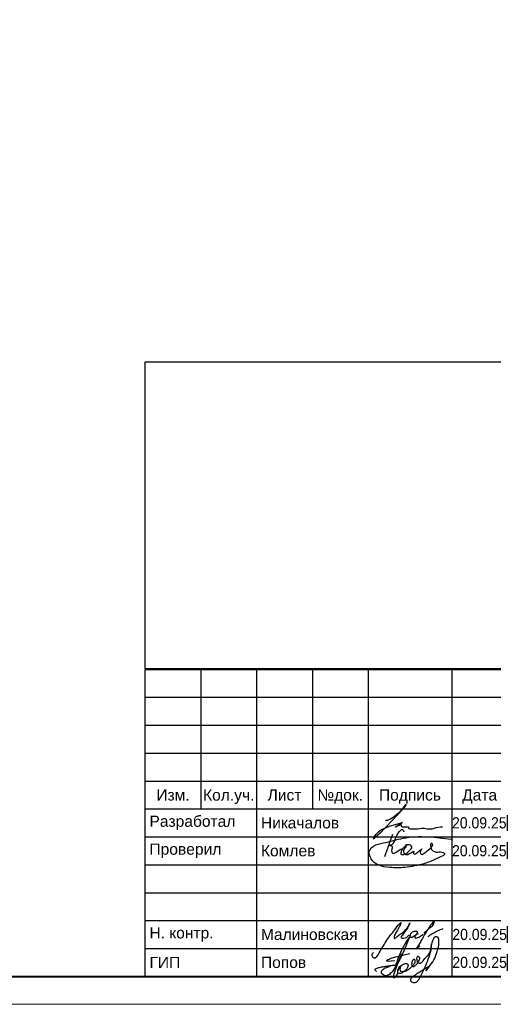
# Model space of a CAD drawing. Header units: millimetres. Extents: x 105028 to 874735, y -568483 to 191941.
# Tile 122 of 135: x 601485 to 609980, y 78334 to 95973. Entities that reach past the tile are written whole.
import ezdxf
from ezdxf.enums import TextEntityAlignment as Align

# ---------------------------------------------------------------- set-up
doc = ezdxf.new("R2010")
doc.units = ezdxf.units.MM
doc.layers.get('Defpoints').update_dxf_attribs({"color": 252})
doc.layers.add('DB CP Оформление', color=7, linetype='Continuous', lineweight=25)
doc.layers.add('DB CP Подписи', color=7, linetype='Continuous', lineweight=25, true_color=0x0a45f5)
doc.layers.add('формат', color=250, linetype='Continuous')
doc.styles.add('Arial', font='arial.ttf', dxfattribs={"width": 0.9, "height": 699.9999999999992})
doc.styles.add('CP.Text', font='arial.ttf')
doc.styles.add('CP.Text дата', font='arial.ttf', dxfattribs={"width": 0.9})

# ---------------------------------------------------------------- blocks, each defined once
blk = doc.blocks.new('*U56')
at = {"color": 0, "lineweight": 0}
blk.add_lwpolyline([(-420, -1.69149813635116e-14), (6.661338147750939e-14, 6.661338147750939e-14), (-1.377945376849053e-14, 594.0000000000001), (-420.0000000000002, 594.0000000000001)], close=True, dxfattribs=at)
at = {"lineweight": 40}
blk.add_lwpolyline([(-400, 4.999999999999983), (-4.999999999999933, 5.000000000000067), (-5.000000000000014, 589.0000000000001), (-400.0000000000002, 589.0000000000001)], close=True, dxfattribs=at)
at = {"style": 'Arial', "width": 0.9, "flags": 8}
blk.add_attdef('FORMAT', (-36.87188609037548, 1.257088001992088), '', height=2.8, dxfattribs=at)
blk = doc.blocks.new('Попов')
at = {"layer": 'DB CP Подписи', "color": 160, "true_color": 0x0a45f5}
for points in [[(8.094156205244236, 0.03369413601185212), (8.828556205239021, 0.5520941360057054), (9.980556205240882, 1.272094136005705), (10.85895620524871, 1.761694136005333), (10.41255620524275, 1.084894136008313), (11.57895620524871, 2.611294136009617), (12.16935620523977, 3.84969413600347), (12.471756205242, 4.713694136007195), (12.629696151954, 5.419294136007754), (12.689696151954, 6.2400941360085), (12.54375620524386, 6.945694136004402), (12.34215620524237, 7.075294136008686), (12.03975620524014, 7.075294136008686), (11.64969615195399, 6.6000941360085), (11.379696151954, 5.779294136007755), (11.21895620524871, 4.728094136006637), (10.72935620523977, 3.014494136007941), (9.418956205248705, 0.0336941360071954)], [(7.394956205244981, 7.032094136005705), (4.284556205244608, 0.8400941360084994), (3.982156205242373, 0.4944941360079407), (3.665356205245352, 0.2583778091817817), (3.190156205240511, 0.09837780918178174), (2.801356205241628, 0.2064941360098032), (2.509696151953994, 0.451294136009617), (2.383756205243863, 0.7680941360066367), (2.429696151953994, 0.9984941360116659), (2.62855620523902, 1.243294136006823), (3.319756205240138, 1.603294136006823), (3.895756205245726, 1.848094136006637), (4.370956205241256, 1.992094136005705), (4.918156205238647, 1.992094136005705)], [(5.979696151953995, 4.069175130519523), (4.859696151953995, -0.1216221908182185), (5.311356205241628, 0.624094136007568), (5.311356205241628, 0.8688941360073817), (5.624396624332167, 1.697142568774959), (6.247356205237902, 2.150494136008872), (6.650556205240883, 2.323294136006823), (6.909756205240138, 2.323294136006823), (7.125756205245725, 2.150494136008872), (7.125756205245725, 1.747294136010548), (6.82335620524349, 1.243294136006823), (6.333756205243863, 0.7968941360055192), (5.714556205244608, 0.5088941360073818), (5.412156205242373, 0.5952941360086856), (5.49855620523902, 1.286494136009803), (5.817585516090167, 1.879286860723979), (5.714556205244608, 1.286494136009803), (5.829756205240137, 0.9552941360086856), (6.146556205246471, 0.8832941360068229), (6.794556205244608, 1.012894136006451), (7.528956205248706, 1.459294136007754), (8.119356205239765, 2.064094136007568), (8.407356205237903, 2.510494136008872), (8.407356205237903, 2.899294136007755), (8.320956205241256, 3.028894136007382), (8.090556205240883, 2.956894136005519), (7.816956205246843, 2.366494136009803), (7.816956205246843, 1.963294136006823), (7.989756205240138, 1.776094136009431), (8.364156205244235, 1.891294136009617), (8.82495620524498, 2.323294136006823), (9.055356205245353, 2.697694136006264), (9.271356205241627, 3.302494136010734), (9.012156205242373, 3.561694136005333), (8.882556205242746, 3.561694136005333), (8.709696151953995, 3.3600941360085), (8.709696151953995, 2.978377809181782), (9.039696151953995, 2.408377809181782), (10.349696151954, 3.378377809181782), (11.11969615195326, 4.410259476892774), (11.27818451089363, 5.133235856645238), (11.35539592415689, 5.654323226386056), (11.38831620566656, 5.819447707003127), (11.35539592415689, 5.654323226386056)], [(7.394956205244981, 7.032094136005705), (6.962956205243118, 6.427294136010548), (4.918156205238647, 1.992094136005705)], [(3.521356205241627, 2.971294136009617), (4.126156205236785, 3.244894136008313), (4.932556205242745, 3.475294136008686), (6.444556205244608, 3.835294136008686), (7.495756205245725, 4.080094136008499)], [(1.534156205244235, 0.8688941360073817), (1.303756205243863, 1.041694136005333), (1.217356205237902, 1.214494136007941), (1.447756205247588, 1.416094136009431), (2.038156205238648, 1.603294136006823), (2.815756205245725, 1.761694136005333), (3.506956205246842, 1.876894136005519), (4.357209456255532, 1.989153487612), (4.918156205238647, 1.992094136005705)], [(3.521356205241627, 2.971294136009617), (3.294445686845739, 2.859738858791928), (4.789696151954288, 2.859738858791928)]]:
    blk.add_spline(points, degree=3, dxfattribs=at)
at = {"layer": 'DB CP Подписи'}
blk.add_spline([(8.094156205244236, 0.03369413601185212), (7.791756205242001, -0.2544480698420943), (7.618956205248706, -0.4847058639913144), (7.618956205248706, -0.8015058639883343), (7.950156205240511, -1.060705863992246), (8.569356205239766, -1.060705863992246), (8.943756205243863, -0.7583058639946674), (9.116556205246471, -0.4991058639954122), (9.418956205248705, 0.0336941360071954)], degree=3, dxfattribs=at)
blk = doc.blocks.new('A$Cf51998ab')
at = {"layer": 'DB CP Подписи'}
for points in [[(2.024743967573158, 7.175397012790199), (0.02474396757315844, 3.175397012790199), (2.524743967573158, 0.1753970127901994), (9.524743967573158, 6.675397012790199), (17.02474396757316, 19.1753970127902), (23.52474396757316, 28.6753970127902), (29.02474396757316, 35.6753970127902), (35.52474396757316, 43.6753970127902), (36.52474396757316, 44.6753970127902), (30.02474396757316, 30.6753970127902), (28.52474396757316, 26.1753970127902), (28.52474396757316, 25.1753970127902), (31.52474396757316, 26.6753970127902), (36.02474396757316, 30.1753970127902), (43.52474396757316, 36.1753970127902), (45.52474396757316, 39.1753970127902), (47.52474396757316, 42.6753970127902), (47.52474396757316, 43.1753970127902), (48.02474396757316, 44.1753970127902), (40.52474396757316, 31.1753970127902), (37.52474396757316, 25.6753970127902), (40.52474396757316, 25.1753970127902), (47.02474396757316, 28.6753970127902), (47.52474396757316, 29.1753970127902)], [(66.52474396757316, 31.6753970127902), (75.02474396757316, 39.1753970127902), (79.02474396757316, 43.6753970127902), (79.52474396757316, 46.6753970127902), (75.02474396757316, 41.6753970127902), (69.02474396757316, 32.6753970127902), (61.02474396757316, 18.6753970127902), (57.02474396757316, 11.6753970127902), (61.52474396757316, 15.6753970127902)], [(57.52474396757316, 34.1753970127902), (54.52474396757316, 34.1753970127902), (50.02474396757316, 31.1753970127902), (49.52474396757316, 26.1753970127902), (54.02474396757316, 27.6753970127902), (56.02474396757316, 29.1753970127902), (58.02474396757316, 33.1753970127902), (57.52474396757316, 34.1753970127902)], [(59.02474396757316, 30.6753970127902), (55.49455854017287, 28.71229258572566), (55.52474396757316, 25.6753970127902), (57.52474396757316, 25.6753970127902), (62.02474396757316, 27.6753970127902), (65.02474396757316, 29.6753970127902), (65.52474396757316, 30.1753970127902)], [(71.80259313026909, 27.23596012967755), (75.18207571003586, 30.02247973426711), (81.43411698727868, 33.40007838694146), (87.77064376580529, 36.27103771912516), (91.06563812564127, 37.45319772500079)]]:
    blk.add_spline(points, degree=3, dxfattribs=at)
blk = doc.blocks.new('Лого')
at = {"layer": 'DB CP Оформление'}
h = blk.add_hatch(color=0, dxfattribs=at)
edge = h.paths.add_edge_path()
edge.add_line((-3.149615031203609, 491.8564630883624), (-2.145539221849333, 491.0307320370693))
edge.add_arc((-5.466713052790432, 493.7619962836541), 4.300000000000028, 39.43316774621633, 320.5668322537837, ccw=False)
edge.add_line((-2.145539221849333, 496.4932605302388), (-3.149615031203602, 495.6675294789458))
edge.add_arc((-5.466713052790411, 493.7619962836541), 3.000000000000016, 39.43316774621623, 320.5668322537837)
edge = h.paths.add_edge_path()
edge.add_arc((0.7039796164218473, 490.1453402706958), 0.65, 0, 360)
h.paths.add_polyline_path([(-38.91856638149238, 496.3972109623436), (-37.43639440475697, 492.9290438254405), (-40.40073835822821, 492.9290438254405)], flags=16)
edge = h.paths.add_edge_path(flags=16)
edge.add_line((-30.56831019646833, 493.9825875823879), (-27.63778042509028, 493.9825875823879))
edge.add_arc((-27.63778042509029, 495.2825875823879), 1.299999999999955, 270.0000000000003, 360.0000000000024)
edge.add_line((-26.33778042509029, 495.2825875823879), (-26.33778042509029, 495.4512324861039))
edge.add_arc((-27.63778042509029, 495.4512324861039), 1.300000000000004, 359.9999999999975, 449.9999999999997)
edge.add_line((-27.63778042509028, 496.7512324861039), (-30.56831019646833, 496.7512324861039))
edge.add_line((-30.56831019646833, 496.7512324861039), (-30.56831019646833, 493.9825875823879))
h.paths.add_polyline_path([(-35.9689509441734, 489.4953402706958), (-36.88082038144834, 491.6290438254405), (-40.956312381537, 491.6290438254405), (-41.8681818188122, 489.4953402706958), (-43.28192242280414, 489.4953402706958), (-39.6254366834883, 498.0512324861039), (-38.21169607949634, 498.0512324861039), (-34.55521034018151, 489.4953402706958)])
edge = h.paths.add_edge_path()
edge.add_line((-30.56831019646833, 489.4953402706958), (-31.86831019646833, 489.4953402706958))
edge.add_line((-31.86831019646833, 489.4953402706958), (-31.86831019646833, 498.0512324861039))
edge.add_line((-31.86831019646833, 498.0512324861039), (-27.63778042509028, 498.0512324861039))
edge.add_arc((-27.63778042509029, 495.4512324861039), 2.600000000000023, 0, 89.99999999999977, ccw=False)
edge.add_line((-25.03778042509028, 495.4512324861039), (-25.03778042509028, 495.2825875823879))
edge.add_arc((-27.63778042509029, 495.2825875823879), 2.600000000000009, -70.23716168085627, 0, ccw=False)
edge.add_line((-26.75864866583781, 492.8357268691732), (-24.6131234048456, 489.4953402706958))
edge.add_line((-24.6131234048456, 489.4953402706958), (-26.15818166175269, 489.4953402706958))
edge.add_line((-26.15818166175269, 489.4953402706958), (-28.20534579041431, 492.6825875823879))
edge.add_line((-28.20534579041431, 492.6825875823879), (-30.56831019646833, 492.6825875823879))
edge.add_line((-30.56831019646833, 492.6825875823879), (-30.56831019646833, 489.4953402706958))
edge = h.paths.add_edge_path(flags=16)
edge.add_line((-21.27053753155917, 492.6928723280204), (-21.27053753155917, 492.5228723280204))
edge.add_arc((-20.82053753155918, 492.5228723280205), 0.4499999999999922, 180.0000000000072, 270.0000000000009)
edge.add_line((-20.82053753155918, 492.0728723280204), (-20.69150461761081, 492.0728723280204))
edge.add_arc((-20.6915046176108, 492.5228723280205), 0.4500000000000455, 269.9999999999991, 359.9999999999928)
edge.add_line((-20.24150461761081, 492.5228723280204), (-20.24150461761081, 492.6928723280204))
edge.add_arc((-20.69150461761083, 492.6928723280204), 0.4500000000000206, 0, 89.99999999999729)
edge.add_line((-20.69150461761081, 493.1428723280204), (-20.82053753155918, 493.1428723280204))
edge.add_arc((-20.82053753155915, 492.6928723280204), 0.4500000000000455, 90.00000000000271, 180)
edge = h.paths.add_edge_path(flags=17)
edge.add_line((-21.62964566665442, 491.9228723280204), (-21.62964566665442, 492.5328723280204))
edge.add_line((-21.62964566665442, 492.5328723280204), (-21.45053753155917, 492.5328723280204))
edge.add_line((-21.45053753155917, 492.5328723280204), (-21.45053753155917, 492.5228723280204))
edge.add_arc((-20.85053753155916, 492.5228723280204), 0.6000000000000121, 180, 269.999999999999)
edge.add_line((-20.85053753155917, 491.9228723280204), (-20.66150461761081, 491.9228723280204))
edge.add_arc((-20.66150461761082, 492.5228723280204), 0.6000000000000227, 270.000000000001, 360)
edge.add_line((-20.06150461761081, 492.5228723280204), (-20.06150461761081, 492.6928723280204))
edge.add_arc((-20.66150461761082, 492.6928723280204), 0.6000000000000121, 0, 89.99999999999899)
edge.add_line((-20.66150461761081, 493.2928723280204), (-20.85053753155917, 493.2928723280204))
edge.add_arc((-20.85053753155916, 492.6928723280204), 0.6000000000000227, 90.00000000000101, 180)
edge.add_line((-21.45053753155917, 492.6928723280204), (-21.45053753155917, 492.6828723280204))
edge.add_line((-21.45053753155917, 492.6828723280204), (-21.62964566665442, 492.6828723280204))
edge.add_line((-21.62964566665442, 492.6828723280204), (-21.62964566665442, 493.2928723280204))
edge.add_line((-21.62964566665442, 493.2928723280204), (-21.80964566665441, 493.2928723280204))
edge.add_line((-21.80964566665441, 493.2928723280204), (-21.80964566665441, 491.9228723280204))
edge.add_line((-21.80964566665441, 491.9228723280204), (-21.62964566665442, 491.9228723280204))
edge = h.paths.add_edge_path(flags=16)
edge.add_line((-18.44160413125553, 492.6928723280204), (-18.44160413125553, 492.5228723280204))
edge.add_arc((-17.99160413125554, 492.5228723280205), 0.4499999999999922, 180.0000000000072, 270.0000000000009)
edge.add_line((-17.99160413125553, 492.0728723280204), (-17.86257121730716, 492.0728723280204))
edge.add_arc((-17.86257121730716, 492.5228723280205), 0.4500000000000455, 269.9999999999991, 359.9999999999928)
edge.add_line((-17.41257121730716, 492.5228723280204), (-17.41257121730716, 492.6928723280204))
edge.add_arc((-17.86257121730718, 492.6928723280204), 0.4500000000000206, 0, 89.99999999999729)
edge.add_line((-17.86257121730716, 493.1428723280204), (-17.99160413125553, 493.1428723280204))
edge.add_arc((-17.99160413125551, 492.6928723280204), 0.4500000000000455, 90.00000000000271, 180)
edge = h.paths.add_edge_path()
edge.add_line((-18.62160413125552, 492.6928723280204), (-18.62160413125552, 492.5228723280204))
edge.add_arc((-18.02160413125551, 492.5228723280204), 0.6000000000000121, 180, 269.999999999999)
edge.add_line((-18.02160413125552, 491.9228723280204), (-17.83257121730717, 491.9228723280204))
edge.add_arc((-17.83257121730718, 492.5228723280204), 0.6000000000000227, 270.000000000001, 360)
edge.add_line((-17.23257121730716, 492.5228723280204), (-17.23257121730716, 492.6928723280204))
edge.add_arc((-17.83257121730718, 492.6928723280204), 0.6000000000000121, 0, 89.99999999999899)
edge.add_line((-17.83257121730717, 493.2928723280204), (-18.02160413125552, 493.2928723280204))
edge.add_arc((-18.02160413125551, 492.6928723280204), 0.6000000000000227, 90.00000000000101, 180)
edge = h.paths.add_edge_path(flags=16)
edge.add_line((-13.61226025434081, 494.9777851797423), (-13.61226025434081, 494.8077851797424))
edge.add_arc((-13.16226025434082, 494.8077851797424), 0.4499999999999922, 180.0000000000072, 270.0000000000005)
edge.add_line((-13.16226025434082, 494.3577851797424), (-13.03322734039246, 494.3577851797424))
edge.add_arc((-13.03322734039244, 494.8077851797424), 0.4500000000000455, 269.9999999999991, 359.9999999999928)
edge.add_line((-12.58322734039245, 494.8077851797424), (-12.58322734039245, 494.9777851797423))
edge.add_arc((-13.03322734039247, 494.9777851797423), 0.4500000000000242, 0, 89.99999999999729)
edge.add_line((-13.03322734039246, 495.4277851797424), (-13.16226025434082, 495.4277851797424))
edge.add_arc((-13.16226025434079, 494.9777851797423), 0.4500000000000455, 90.00000000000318, 180)
edge = h.paths.add_edge_path()
edge.add_line((-13.79226025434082, 494.9777851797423), (-13.79226025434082, 494.8077851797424))
edge.add_arc((-13.19226025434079, 494.8077851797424), 0.6000000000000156, 180, 269.9999999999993)
edge.add_line((-13.19226025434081, 494.2077851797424), (-13.00322734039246, 494.2077851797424))
edge.add_arc((-13.00322734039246, 494.8077851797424), 0.6000000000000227, 270.000000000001, 360)
edge.add_line((-12.40322734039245, 494.8077851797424), (-12.40322734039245, 494.9777851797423))
edge.add_arc((-13.00322734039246, 494.9777851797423), 0.6000000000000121, 0, 89.99999999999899)
edge.add_line((-13.00322734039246, 495.5777851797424), (-13.19226025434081, 495.5777851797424))
edge.add_arc((-13.19226025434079, 494.9777851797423), 0.6000000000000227, 90.00000000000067, 180)
edge = h.paths.add_edge_path(flags=16)
edge.add_line((-20.28705089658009, 494.9777851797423), (-20.28705089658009, 494.8077851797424))
edge.add_arc((-19.8370508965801, 494.8077851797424), 0.4499999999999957, 180.0000000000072, 270.0000000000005)
edge.add_line((-19.83705089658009, 494.3577851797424), (-19.70801798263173, 494.3577851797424))
edge.add_arc((-19.70801798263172, 494.8077851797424), 0.4500000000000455, 269.9999999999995, 359.9999999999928)
edge.add_line((-19.25801798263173, 494.8077851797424), (-19.25801798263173, 494.9777851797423))
edge.add_arc((-19.70801798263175, 494.9777851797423), 0.4500000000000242, 0, 89.99999999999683)
edge.add_line((-19.70801798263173, 495.4277851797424), (-19.83705089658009, 495.4277851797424))
edge.add_arc((-19.83705089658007, 494.9777851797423), 0.4500000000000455, 90.00000000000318, 180)
edge = h.paths.add_edge_path()
edge.add_line((-20.46705089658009, 494.9777851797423), (-20.46705089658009, 494.8077851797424))
edge.add_arc((-19.86705089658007, 494.8077851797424), 0.6000000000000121, 180, 269.999999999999)
edge.add_line((-19.86705089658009, 494.2077851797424), (-19.67801798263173, 494.2077851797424))
edge.add_arc((-19.67801798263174, 494.8077851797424), 0.6000000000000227, 270.000000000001, 360)
edge.add_line((-19.07801798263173, 494.8077851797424), (-19.07801798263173, 494.9777851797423))
edge.add_arc((-19.67801798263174, 494.9777851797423), 0.6000000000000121, 0, 89.99999999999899)
edge.add_line((-19.67801798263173, 495.5777851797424), (-19.86705089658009, 495.5777851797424))
edge.add_arc((-19.86705089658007, 494.9777851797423), 0.6000000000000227, 90.00000000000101, 180)
edge = h.paths.add_edge_path(flags=16)
edge.add_arc((-19.22667760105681, 492.7878723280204), 0.1800000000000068, 270.0000000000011, 360)
edge.add_line((-19.04667760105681, 492.7878723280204), (-19.0466776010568, 492.9328723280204))
edge.add_arc((-19.22667760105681, 492.9328723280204), 0.1800000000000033, 0, 89.99999999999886)
edge.add_line((-19.2266776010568, 493.1128723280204), (-19.63443714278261, 493.1128723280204))
edge.add_line((-19.63443714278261, 493.1128723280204), (-19.6344371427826, 492.6078723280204))
edge.add_line((-19.6344371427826, 492.6078723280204), (-19.22667760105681, 492.6078723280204))
edge = h.paths.add_edge_path()
edge.add_line((-19.63443714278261, 491.9228723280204), (-19.81443714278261, 491.9228723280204))
edge.add_line((-19.81443714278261, 491.9228723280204), (-19.81443714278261, 493.2928723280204))
edge.add_line((-19.81443714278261, 493.2928723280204), (-19.2266776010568, 493.2928723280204))
edge.add_arc((-19.2266776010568, 492.9328723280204), 0.3600000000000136, 0, 89.99999999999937, ccw=False)
edge.add_line((-18.8666776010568, 492.9328723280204), (-18.86667760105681, 492.7878723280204))
edge.add_arc((-19.22667760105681, 492.7878723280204), 0.3600000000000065, -89.99999999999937, 0, ccw=False)
edge.add_line((-19.22667760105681, 492.4278723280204), (-19.63443714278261, 492.4278723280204))
edge.add_line((-19.63443714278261, 492.4278723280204), (-19.63443714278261, 491.9228723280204))
edge = h.paths.add_edge_path(flags=16)
edge.add_line((-22.41432519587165, 492.0728723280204), (-22.81592550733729, 492.0728723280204))
edge.add_line((-22.81592550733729, 492.0728723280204), (-22.81592550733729, 492.5700955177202))
edge.add_line((-22.81592550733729, 492.5700955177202), (-22.41432519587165, 492.5700955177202))
edge.add_arc((-22.41432519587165, 492.3900955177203), 0.17999999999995, -1.807620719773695e-11, 89.99999999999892, ccw=False)
edge.add_line((-22.23432519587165, 492.3900955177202), (-22.23432519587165, 492.2528723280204))
edge.add_arc((-22.41432519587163, 492.2528723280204), 0.1799999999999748, -90.00000000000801, 0, ccw=False)
h.paths.add_polyline_path([(-16.95626591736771, 495.5777851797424), (-17.51223811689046, 494.9677851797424), (-17.55459530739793, 494.9677851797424), (-17.55459530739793, 495.5777851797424), (-17.73459530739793, 495.5777851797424), (-17.73459530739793, 494.2077851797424), (-17.55459530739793, 494.2077851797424), (-17.55459530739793, 494.8177851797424), (-17.47826675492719, 494.8177851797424), (-16.92229455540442, 494.2077851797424), (-16.67874821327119, 494.2077851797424), (-17.32006333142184, 494.9114214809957), (-16.71271957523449, 495.5777851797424)])
edge = h.paths.add_edge_path()
edge.add_line((-22.10894538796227, 493.1128723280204), (-22.8159255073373, 493.1128723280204))
edge.add_line((-22.8159255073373, 493.1128723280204), (-22.81592550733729, 492.7200955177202))
edge.add_line((-22.81592550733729, 492.7200955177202), (-22.41432519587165, 492.7200955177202))
edge.add_arc((-22.41432519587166, 492.3600955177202), 0.3600000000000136, 0, 89.99999999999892, ccw=False)
edge.add_line((-22.05432519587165, 492.3600955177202), (-22.05432519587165, 492.2828723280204))
edge.add_arc((-22.41432519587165, 492.2828723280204), 0.3600000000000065, -89.99999999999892, 0, ccw=False)
edge.add_line((-22.41432519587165, 491.9228723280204), (-23.01592550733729, 491.9228723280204))
edge.add_line((-23.01592550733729, 491.9228723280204), (-23.01592550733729, 493.2928723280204))
edge.add_line((-23.01592550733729, 493.2928723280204), (-22.10894538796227, 493.2928723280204))
edge.add_line((-22.10894538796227, 493.2928723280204), (-22.10894538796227, 493.1128723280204))
h.paths.add_polyline_path([(-15.99401623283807, 495.3977851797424), (-16.45775531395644, 495.3977851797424), (-16.45775531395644, 495.5777851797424), (-15.35027715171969, 495.5777851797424), (-15.35027715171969, 495.3977851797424), (-15.81401623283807, 495.3977851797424), (-15.81401623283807, 494.2077851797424), (-15.99401623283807, 494.2077851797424)])
h.paths.add_polyline_path([(-14.219327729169, 494.9827851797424), (-14.219327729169, 495.5777851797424), (-14.039327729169, 495.5777851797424), (-14.039327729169, 494.2077851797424), (-14.219327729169, 494.2077851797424), (-14.219327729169, 494.8027851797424), (-14.92320967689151, 494.8027851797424), (-14.92320967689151, 494.2077851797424), (-15.10320967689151, 494.2077851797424), (-15.10320967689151, 495.5777851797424), (-14.92320967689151, 495.5777851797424), (-14.92320967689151, 494.9827851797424)])
h.paths.add_polyline_path([(-11.97615986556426, 494.8027851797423), (-11.97615986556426, 494.3877851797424), (-11.30687213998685, 494.3877851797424), (-11.30687213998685, 494.2077851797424), (-12.15615986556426, 494.2077851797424), (-12.15615986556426, 495.5777851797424), (-11.30687213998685, 495.5777851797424), (-11.30687213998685, 495.3977851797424), (-11.97615986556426, 495.3977851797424), (-11.97615986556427, 494.9827851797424), (-11.34484040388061, 494.9827851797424), (-11.34484040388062, 494.8027851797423)])
edge = h.paths.add_edge_path(flags=16)
edge.add_arc((-21.07411837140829, 495.0727851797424), 0.1800000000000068, 270.0000000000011, 360)
edge.add_line((-20.89411837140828, 495.0727851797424), (-20.89411837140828, 495.2177851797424))
edge.add_arc((-21.07411837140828, 495.2177851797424), 0.1800000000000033, 0, 89.99999999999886)
edge.add_line((-21.07411837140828, 495.3977851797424), (-21.48187791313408, 495.3977851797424))
edge.add_line((-21.48187791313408, 495.3977851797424), (-21.48187791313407, 494.8927851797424))
edge.add_line((-21.48187791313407, 494.8927851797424), (-21.07411837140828, 494.8927851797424))
h.paths.add_polyline_path([(-22.81592550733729, 494.2077851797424), (-23.01592550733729, 494.2077851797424), (-23.01592550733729, 495.5777851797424), (-21.90894538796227, 495.5777851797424), (-21.90894538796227, 494.2077851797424), (-22.10894538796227, 494.2077851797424), (-22.10894538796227, 495.3977851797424), (-22.81592550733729, 495.3977851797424)])
h.paths.add_polyline_path([(-18.65095050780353, 494.8027851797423), (-18.65095050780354, 494.3877851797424), (-17.98166278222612, 494.3877851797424), (-17.98166278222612, 494.2077851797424), (-18.83095050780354, 494.2077851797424), (-18.83095050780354, 495.5777851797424), (-17.98166278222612, 495.5777851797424), (-17.98166278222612, 495.3977851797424), (-18.65095050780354, 495.3977851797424), (-18.65095050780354, 494.9827851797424), (-18.01963104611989, 494.9827851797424), (-18.01963104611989, 494.8027851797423)])
edge = h.paths.add_edge_path()
edge.add_line((-21.48187791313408, 494.2077851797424), (-21.66187791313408, 494.2077851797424))
edge.add_line((-21.66187791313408, 494.2077851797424), (-21.66187791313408, 495.5777851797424))
edge.add_line((-21.66187791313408, 495.5777851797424), (-21.07411837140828, 495.5777851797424))
edge.add_arc((-21.07411837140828, 495.2177851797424), 0.3600000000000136, 0, 89.99999999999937, ccw=False)
edge.add_line((-20.71411837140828, 495.2177851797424), (-20.71411837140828, 495.0727851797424))
edge.add_arc((-21.07411837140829, 495.0727851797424), 0.3600000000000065, -89.99999999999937, 0, ccw=False)
edge.add_line((-21.07411837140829, 494.7127851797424), (-21.48187791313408, 494.7127851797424))
edge.add_line((-21.48187791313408, 494.7127851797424), (-21.48187791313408, 494.2077851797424))
edge = h.paths.add_edge_path()
edge.add_line((-19.81443714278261, 493.2928723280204), (-19.81443714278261, 491.9228723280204))
edge.add_line((-22.10894538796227, 493.2928723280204), (-22.10894538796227, 493.1128723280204))
at = {"layer": 'DB CP Оформление', "color": 0}
for p, q in [((-22.10894538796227, 493.2928723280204), (-22.10894538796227, 493.1128723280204)), ((-19.81443714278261, 493.2928723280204), (-19.81443714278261, 491.9228723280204))]:
    blk.add_line(p, q, dxfattribs=at)
at = {"layer": 'DB CP Оформление', "color": 0, "const_width": 0.01}
for points in [[(-35.9689509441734, 489.4953402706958), (-36.88082038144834, 491.6290438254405), (-40.956312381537, 491.6290438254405), (-41.8681818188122, 489.4953402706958), (-43.28192242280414, 489.4953402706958), (-39.6254366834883, 498.0512324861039), (-38.21169607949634, 498.0512324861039), (-34.55521034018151, 489.4953402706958)], [(-38.91856638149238, 496.3972109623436), (-37.43639440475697, 492.9290438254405), (-40.40073835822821, 492.9290438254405)], [(-22.81592550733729, 494.2077851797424), (-23.01592550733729, 494.2077851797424), (-23.01592550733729, 495.5777851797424), (-21.90894538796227, 495.5777851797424), (-21.90894538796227, 494.2077851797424), (-22.10894538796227, 494.2077851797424), (-22.10894538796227, 495.3977851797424), (-22.81592550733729, 495.3977851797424)], [(-18.65095050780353, 494.8027851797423), (-18.65095050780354, 494.3877851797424), (-17.98166278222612, 494.3877851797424), (-17.98166278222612, 494.2077851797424), (-18.83095050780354, 494.2077851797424), (-18.83095050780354, 495.5777851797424), (-17.98166278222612, 495.5777851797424), (-17.98166278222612, 495.3977851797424), (-18.65095050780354, 495.3977851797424), (-18.65095050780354, 494.9827851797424), (-18.01963104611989, 494.9827851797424), (-18.01963104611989, 494.8027851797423)], [(-16.95626591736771, 495.5777851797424), (-17.51223811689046, 494.9677851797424), (-17.55459530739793, 494.9677851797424), (-17.55459530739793, 495.5777851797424), (-17.73459530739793, 495.5777851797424), (-17.73459530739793, 494.2077851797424), (-17.55459530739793, 494.2077851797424), (-17.55459530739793, 494.8177851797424), (-17.47826675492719, 494.8177851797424), (-16.92229455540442, 494.2077851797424), (-16.67874821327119, 494.2077851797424), (-17.32006333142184, 494.9114214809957), (-16.71271957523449, 495.5777851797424)], [(-15.99401623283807, 495.3977851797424), (-16.45775531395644, 495.3977851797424), (-16.45775531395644, 495.5777851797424), (-15.35027715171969, 495.5777851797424), (-15.35027715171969, 495.3977851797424), (-15.81401623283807, 495.3977851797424), (-15.81401623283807, 494.2077851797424), (-15.99401623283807, 494.2077851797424)], [(-14.219327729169, 494.9827851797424), (-14.219327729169, 495.5777851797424), (-14.039327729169, 495.5777851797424), (-14.039327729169, 494.2077851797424), (-14.219327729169, 494.2077851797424), (-14.219327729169, 494.8027851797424), (-14.92320967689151, 494.8027851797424), (-14.92320967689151, 494.2077851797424), (-15.10320967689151, 494.2077851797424), (-15.10320967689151, 495.5777851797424), (-14.92320967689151, 495.5777851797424), (-14.92320967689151, 494.9827851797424)], [(-11.97615986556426, 494.8027851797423), (-11.97615986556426, 494.3877851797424), (-11.30687213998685, 494.3877851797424), (-11.30687213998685, 494.2077851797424), (-12.15615986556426, 494.2077851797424), (-12.15615986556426, 495.5777851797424), (-11.30687213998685, 495.5777851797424), (-11.30687213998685, 495.3977851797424), (-11.97615986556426, 495.3977851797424), (-11.97615986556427, 494.9827851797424), (-11.34484040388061, 494.9827851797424), (-11.34484040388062, 494.8027851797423)]]:
    blk.add_lwpolyline(points, close=True, dxfattribs=at)
for points in [[(-30.56831019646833, 489.4953402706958), (-31.86831019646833, 489.4953402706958), (-31.86831019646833, 498.0512324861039), (-27.63778042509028, 498.0512324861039, -0.414213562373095), (-25.03778042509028, 495.4512324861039), (-25.03778042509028, 495.2825875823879, -0.316436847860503), (-26.75864866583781, 492.8357268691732), (-24.6131234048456, 489.4953402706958), (-26.15818166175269, 489.4953402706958), (-28.20534579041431, 492.6825875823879), (-30.56831019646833, 492.6825875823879)], [(-3.149615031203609, 491.8564630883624), (-2.145539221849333, 491.0307320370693, -2.790346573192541), (-2.145539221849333, 496.4932605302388), (-3.149615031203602, 495.6675294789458, 2.790346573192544)], [(-30.56831019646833, 493.9825875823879), (-27.63778042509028, 493.9825875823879, 0.414213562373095), (-26.33778042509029, 495.2825875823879), (-26.33778042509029, 495.4512324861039, 0.414213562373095), (-27.63778042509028, 496.7512324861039), (-30.56831019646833, 496.7512324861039)], [(-21.48187791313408, 494.2077851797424), (-21.66187791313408, 494.2077851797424), (-21.66187791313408, 495.5777851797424), (-21.07411837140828, 495.5777851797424, -0.4142135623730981), (-20.71411837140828, 495.2177851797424), (-20.71411837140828, 495.0727851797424, -0.4142135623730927), (-21.07411837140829, 494.7127851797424), (-21.48187791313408, 494.7127851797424)], [(-21.07411837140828, 494.8927851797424, 0.4142135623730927), (-20.89411837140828, 495.0727851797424), (-20.89411837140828, 495.2177851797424, 0.4142135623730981), (-21.07411837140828, 495.3977851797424), (-21.48187791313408, 495.3977851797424), (-21.48187791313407, 494.8927851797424)], [(-20.46705089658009, 494.9777851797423), (-20.46705089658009, 494.8077851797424, 0.414213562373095), (-19.86705089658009, 494.2077851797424), (-19.67801798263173, 494.2077851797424, 0.414213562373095), (-19.07801798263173, 494.8077851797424), (-19.07801798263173, 494.9777851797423, 0.414213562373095), (-19.67801798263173, 495.5777851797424), (-19.86705089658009, 495.5777851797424, 0.414213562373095)], [(-20.28705089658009, 494.9777851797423), (-20.28705089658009, 494.8077851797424, 0.414213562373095), (-19.83705089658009, 494.3577851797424), (-19.70801798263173, 494.3577851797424, 0.414213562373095), (-19.25801798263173, 494.8077851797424), (-19.25801798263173, 494.9777851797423, 0.414213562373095), (-19.70801798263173, 495.4277851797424), (-19.83705089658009, 495.4277851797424, 0.414213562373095)], [(-13.79226025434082, 494.9777851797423), (-13.79226025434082, 494.8077851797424, 0.414213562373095), (-13.19226025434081, 494.2077851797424), (-13.00322734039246, 494.2077851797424, 0.414213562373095), (-12.40322734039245, 494.8077851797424), (-12.40322734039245, 494.9777851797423, 0.414213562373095), (-13.00322734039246, 495.5777851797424), (-13.19226025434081, 495.5777851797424, 0.414213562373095)], [(-13.61226025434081, 494.9777851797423), (-13.61226025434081, 494.8077851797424, 0.414213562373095), (-13.16226025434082, 494.3577851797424), (-13.03322734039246, 494.3577851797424, 0.414213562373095), (-12.58322734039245, 494.8077851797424), (-12.58322734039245, 494.9777851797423, 0.414213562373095), (-13.03322734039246, 495.4277851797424), (-13.16226025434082, 495.4277851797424, 0.414213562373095)], [(-22.10894538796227, 493.1128723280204), (-22.8159255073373, 493.1128723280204), (-22.81592550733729, 492.7200955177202), (-22.41432519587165, 492.7200955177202, -0.4142135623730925), (-22.05432519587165, 492.3600955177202), (-22.05432519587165, 492.2828723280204, -0.4142135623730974), (-22.41432519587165, 491.9228723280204), (-23.01592550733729, 491.9228723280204), (-23.01592550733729, 493.2928723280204), (-22.10894538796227, 493.2928723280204)], [(-22.41432519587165, 492.0728723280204), (-22.81592550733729, 492.0728723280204), (-22.81592550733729, 492.5700955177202), (-22.41432519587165, 492.5700955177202, -0.4142135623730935), (-22.23432519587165, 492.3900955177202), (-22.23432519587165, 492.2528723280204, -0.4142135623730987)], [(-21.62964566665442, 491.9228723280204), (-21.62964566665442, 492.5328723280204), (-21.45053753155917, 492.5328723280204), (-21.45053753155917, 492.5228723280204, 0.414213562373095), (-20.85053753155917, 491.9228723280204), (-20.66150461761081, 491.9228723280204, 0.414213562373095), (-20.06150461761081, 492.5228723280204), (-20.06150461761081, 492.6928723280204, 0.414213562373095), (-20.66150461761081, 493.2928723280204), (-20.85053753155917, 493.2928723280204, 0.414213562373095), (-21.45053753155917, 492.6928723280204), (-21.45053753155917, 492.6828723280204), (-21.62964566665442, 492.6828723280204), (-21.62964566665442, 493.2928723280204), (-21.80964566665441, 493.2928723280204), (-21.80964566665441, 491.9228723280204)], [(-21.27053753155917, 492.6928723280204), (-21.27053753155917, 492.5228723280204, 0.414213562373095), (-20.82053753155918, 492.0728723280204), (-20.69150461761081, 492.0728723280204, 0.414213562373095), (-20.24150461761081, 492.5228723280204), (-20.24150461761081, 492.6928723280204, 0.414213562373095), (-20.69150461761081, 493.1428723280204), (-20.82053753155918, 493.1428723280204, 0.414213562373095)], [(-19.63443714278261, 491.9228723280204), (-19.81443714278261, 491.9228723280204), (-19.81443714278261, 493.2928723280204), (-19.2266776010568, 493.2928723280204, -0.4142135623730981), (-18.8666776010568, 492.9328723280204), (-18.86667760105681, 492.7878723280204, -0.4142135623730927), (-19.22667760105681, 492.4278723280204), (-19.63443714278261, 492.4278723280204)], [(-19.22667760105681, 492.6078723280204, 0.4142135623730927), (-19.04667760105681, 492.7878723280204), (-19.0466776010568, 492.9328723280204, 0.4142135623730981), (-19.2266776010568, 493.1128723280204), (-19.63443714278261, 493.1128723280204), (-19.6344371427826, 492.6078723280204)], [(-18.62160413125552, 492.6928723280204), (-18.62160413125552, 492.5228723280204, 0.414213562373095), (-18.02160413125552, 491.9228723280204), (-17.83257121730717, 491.9228723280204, 0.414213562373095), (-17.23257121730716, 492.5228723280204), (-17.23257121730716, 492.6928723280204, 0.414213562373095), (-17.83257121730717, 493.2928723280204), (-18.02160413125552, 493.2928723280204, 0.414213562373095)], [(-18.44160413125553, 492.6928723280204), (-18.44160413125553, 492.5228723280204, 0.414213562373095), (-17.99160413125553, 492.0728723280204), (-17.86257121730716, 492.0728723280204, 0.414213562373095), (-17.41257121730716, 492.5228723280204), (-17.41257121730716, 492.6928723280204, 0.414213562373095), (-17.86257121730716, 493.1428723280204), (-17.99160413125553, 493.1428723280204, 0.414213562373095)]]:
    blk.add_lwpolyline(points, format="xyb", close=True, dxfattribs=at)
at = {"layer": 'DB CP Оформление', "color": 0}
blk.add_circle((0.7039796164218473, 490.1453402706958), 0.65, dxfattribs=at)
at = {"layer": 'Defpoints', "color": 0}
blk.add_lwpolyline([(-45.89650028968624, 501.2732863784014), (4.103499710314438, 501.2732863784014), (4.103499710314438, 486.2732863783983), (-45.89650028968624, 486.2732863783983)], close=True, dxfattribs=at)
blk = doc.blocks.new('A$C5BE547C8')
at = {"layer": 'DB CP Подписи', "color": 160, "true_color": 0x0a45f5}
for points in [[(12.77064067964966, 273.4620631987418), (54.9465189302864, 284.4855278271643), (94.154754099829, 355.2698806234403), (190.2780455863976, 461.4464249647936), (197.8667517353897, 439.9583000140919)], [(553.6754189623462, 292.4671654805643), (541.1363445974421, 294.8536106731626), (543.5881781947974, 221.3447915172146), (618.3679039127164, 188.8783703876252), (688.8570107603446, 181.5274854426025), (702.341915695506, 169.2760206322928), (655.1448083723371, 128.8461685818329), (445.8771119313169, 43.72502877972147), (210.5232081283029, -1.356840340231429), (25.1820216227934, -2.336883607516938), (-119.9528827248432, 30.00445333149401), (-207.229957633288, 105.4676031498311), (-226.8427679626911, 202.491644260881), (-177.8107121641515, 263.2541753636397), (-54.24994114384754, 301.4757719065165), (189.9297362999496, 360.2782164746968), (498.8316938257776, 377.9189649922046), (787.0024744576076, 349.3846527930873)], [(-36.17550682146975, 134.4371501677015), (61.71678818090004, 412.4869762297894)], [(12.77064067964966, 273.4620631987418), (53.68175455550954, 259.2054039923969), (47.35787273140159, 207.3811667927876), (60.00563637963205, 173.2529950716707), (97.94904722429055, 183.3650324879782)], [(97.94904722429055, 183.3650324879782), (177.0679458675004, 224.8184770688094), (161.8986921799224, 163.5096667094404), (207.1457470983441, 161.4226177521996), (266.314922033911, 204.5548820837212), (296.9437179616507, 255.3396693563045), (253.785020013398, 280.3842265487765), (197.7158576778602, 243.8061435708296), (177.076149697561, 224.897245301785)], [(240.4512582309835, 278.160545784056), (216.6761126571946, 242.9138925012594), (193.0570860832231, 200.9501308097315), (214.3763311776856, 163.8837520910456), (260.4151262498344, 165.1061032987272), (324.2741268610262, 195.7046833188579), (317.2758679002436, 178.2197674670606), (323.3993369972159, 165.9803596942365), (371.5122399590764, 186.0879841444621), (421.3747226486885, 228.0517155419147), (401.2547955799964, 186.9622102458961), (414.3764636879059, 162.4833644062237), (464.2389463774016, 183.4652452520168), (539.4700353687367, 247.2851138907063), (556.5207641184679, 274.5734312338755), (553.6754189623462, 292.4671654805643)]]:
    blk.add_spline(points, degree=3, dxfattribs=at)
blk = doc.blocks.new('Никачалов')
blk.add_lwpolyline([(-307.2528087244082, -10.52482762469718), (-266.7209943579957, -10.52482762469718), (-217.2917009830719, 12.19796214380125), (-151.053767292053, 56.65713122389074), (-104.5903002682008, 97.1639252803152), (-42.3079472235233, 148.5397506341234), (-2.762450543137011, 181.1417946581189), (25.90605847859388, 213.7455219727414), (43.7010164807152, 235.4819012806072), (55.56432182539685, 255.2404097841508), (61.49597449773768, 269.0720390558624), (48.64291482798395, 267.0958515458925), (20.96416013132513, 227.5771512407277), (-26.48906123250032, 171.2625404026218), (-43.29770154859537, 147.551656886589), (-106.566372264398, 73.45304175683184), (-171.8145516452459, 1.330614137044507), (-320.1058683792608, -151.8054015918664), (-406.1148320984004, -241.7118334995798), (-487.1818974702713, -312.8461673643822), (-518.8162328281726, -343.4720238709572), (-528.703466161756, -345.4482113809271), (-526.7239574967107, -334.5808633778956), (-516.8401608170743, -316.7968590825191), (-494.0998678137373, -283.2067213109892), (-477.294664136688, -261.4703420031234), (-435.7730954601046, -217.0111729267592), (-400.1831794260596, -188.3598206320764), (-362.6171914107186, -168.6013121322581), (-318.1297963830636, -150.8173078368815), (-234.0969046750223, -118.213580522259), (-154.0195936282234, -90.55032198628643), (-5.728276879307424, -52.01971543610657), (-125.3510846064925, -134.0213973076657), (-130.2929829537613, -133.0333035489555), (-128.316910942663, -131.0571160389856), (-95.39726961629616, -111.8204287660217), (-59.85203000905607, -95.76348443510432), (-27.71938084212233, -87.49177623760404), (-25.77080201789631, -90.41229184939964), (-29.66795968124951, -102.5757764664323), (-30.15252690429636, -110.3610126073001), (-29.17995580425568, -115.7122051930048), (-24.3102270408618, -121.0650810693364), (-17.49535610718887, -123.4974413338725), (-8.24390245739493, -125.9314848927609), (2.468126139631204, -127.3909010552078), (14.15272583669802, -127.3909010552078), (101.7906602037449, -127.3909010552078), (105.0348549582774, -129.2711407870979), (104.8664592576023, -152.815378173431), (110.9218312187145, -158.3651994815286), (128.4246742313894, -163.9133375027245), (156.4780234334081, -166.202617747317), (264.0107071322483, -165.9518068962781), (307.6251938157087, -158.1497378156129), (346.3905716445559, -151.961947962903), (383.8122205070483, -151.961947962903), (403.5351374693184, -158.7119581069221), (436.9152894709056, -161.67118948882), (526.11689822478, -161.927050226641), (598.5373598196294, -138.5208429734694), (676.6111056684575, -125.8742528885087), (713.761259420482, -126.4129070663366)])
blk = doc.blocks.new('ауацуа')
at = {"layer": 'DB CP Оформление'}
for p, q in [((-901444.4389830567, -47611.55045884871), (-882944.4389830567, -47611.55045884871)), ((-901444.4389830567, -53111.55045884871), (-901444.4389830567, -47611.55045884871)), ((-900444.4389830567, -47611.55045884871), (-900444.4389830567, -50111.55045884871)), ((-899444.4389830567, -47611.55045884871), (-899444.4389830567, -53111.55045884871)), ((-898444.4389830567, -47611.55045884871), (-898444.4389830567, -50111.55045884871)), ((-897444.4389830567, -47611.55045884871), (-897444.4389830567, -53111.55045884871)), ((-895944.4389830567, -47611.55045884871), (-895944.4389830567, -53111.55045884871)), ((-894944.4389830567, -53111.55045884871), (-894944.4389830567, -47612.58197722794)), ((-901444.4389830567, -48111.55045884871), (-894944.4389830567, -48111.55045884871)), ((-901444.4389830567, -48611.55045884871), (-894944.4389830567, -48611.55045884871)), ((-894944.4389830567, -48611.55045884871), (-882944.4389830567, -48611.55045884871)), ((-901444.4389830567, -49111.55045884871), (-894944.4389830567, -49111.55045884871)), ((-901444.4389830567, -49611.55045884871), (-894944.4389830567, -49611.55045884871)), ((-901444.4389830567, -50111.55045884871), (-882944.4389830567, -50111.55045884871)), ((-887944.4389830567, -53111.55045884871), (-887944.4389830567, -50111.55045884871)), ((-887944.4389830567, -50111.55045884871), (-887944.4389830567, -53111.55045884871)), ((-886444.4389830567, -50111.55045884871), (-886444.4389830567, -51611.55045884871)), ((-884944.4389830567, -50111.55045884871), (-884944.4389830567, -51611.55045884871)), ((-901444.4389830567, -50611.55045884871), (-894944.4389830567, -50611.55045884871)), ((-887944.4389830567, -50611.55045884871), (-882944.4389830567, -50611.55045884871)), ((-901444.4389830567, -51111.55045884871), (-894944.4389830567, -51111.55045884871)), ((-901444.4389830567, -51611.55045884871), (-894944.4389830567, -51611.55045884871)), ((-894944.4389830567, -51611.55045884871), (-882944.4389830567, -51611.55045884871)), ((-901444.4389830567, -52111.55045884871), (-894944.4389830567, -52111.55045884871)), ((-901444.4389830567, -52611.55045884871), (-894944.4389830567, -52611.55045884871)), ((-901444.4389830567, -53111.55045884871), (-882944.4389830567, -53111.55045884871))]:
    blk.add_line(p, q, dxfattribs=at)
at = {"layer": 'DB CP Оформление', "ltscale": 100}
blk.add_line((-882944.4389830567, -53111.55045884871), (-882944.4389830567, -47611.55045884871), dxfattribs=at)
at = {"layer": 'DB CP Оформление'}
blk.add_lwpolyline([(-887944.4389830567, -51611.55045884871), (-882944.4389830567, -51611.55045884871), (-882944.4389830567, -53111.55045884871), (-887944.4389830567, -53111.55045884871)], close=True, dxfattribs=at)
at = {"layer": 'DB CP Оформление', "color": 0, "xscale": 100, "yscale": 100, "zscale": 100}
blk.add_blockref('Лого', (-883354.7889540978, -101738.8790966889), dxfattribs=at)
at = {"layer": 'DB CP Подписи'}
blk.add_blockref('Никачалов', (-896824.2117446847, -50303.85781468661), dxfattribs=at)
at = {"layer": 'DB CP Подписи', "color": 160, "true_color": 0x0a45f5, "xscale": 1.445624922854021, "yscale": 1.445624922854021, "zscale": 1.445624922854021}
blk.add_blockref('A$C5BE547C8', (-897091.0831624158, -51157.1531102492), dxfattribs=at)
at = {"layer": 'DB CP Подписи'}
for name, p, xscale, yscale, zscale in [('A$Cf51998ab', (-897379.3541802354, -52782.28930560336), 14.0625, 14.0625, 14.0625), ('Попов', (-897444.4389830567, -53111.55045884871), 100, 100, 100)]:
    blk.add_blockref(name, p, dxfattribs=dict(at, xscale=xscale, yscale=yscale, zscale=zscale))
at = {"layer": 'DB CP Оформление', "style": 'CP.Text'}
for s, p in [('Изм.', (-900944.4389830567, -49861.55045884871)), ('Кол.уч.', (-899944.4389830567, -49861.55045884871)), ('Лист', (-898944.4389830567, -49861.55045884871)), ('№док.', (-897944.4389830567, -49861.55045884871)), ('Подпись', (-896694.4389830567, -49861.55045884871)), ('Дата', (-895444.4389830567, -49861.55045884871))]:
    blk.add_text(s, height=200, dxfattribs=at).set_placement(p, align=Align.MIDDLE_CENTER)
at = {"layer": 'DB CP Оформление'}
for s, insert, char_height, width, attachment_point, style in [('\\pxi1,t1;Заказчик: АО "ГК "ОСНОВА"', (-894944.4389830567, -47861.55045884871), 250, 8500, 4, 'CP.Text'), ('КП-135Р-СС-6-АПС', (-886970.4668877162, -48111.55045884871), 250, 3500.000000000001, 4, 'CP.Text'), ('"Многофункциональный гостиничный комплекс ^Jс подземной автостоянкой", \\Pпо адресу: г. Москва, 2-й Силикатный проезд, вл. 8', (-888944.4389830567, -49361.55045884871), 250, 12000, 5, 'CP.Text'), (' Разработал', (-901444.4389830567, -50361.55045884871), 200, 1999.999999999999, 4, 'CP.Text'), (' Никачалов', (-899444.4389830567, -50361.55045884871), 200, 1999.999999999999, 4, 'CP.Text'), ('20.09.25', (-895450.4190462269, -50361.55045884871), 200, 1000, 5, 'CP.Text дата'), ('Стадия', (-887194.4389830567, -50361.55045884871), 200, 1499.999999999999, 5, 'CP.Text'), ('Лист', (-885694.4389830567, -50361.55045884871), 200, 1499.999999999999, 5, 'CP.Text'), ('Листов', (-883944.4389830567, -50361.55045884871), 200, 2000, 5, 'CP.Text'), ('\\pxl0.2375,r0.2375;Автоматическая система пожарной сигнализации, в т.ч. противопожарная автоматика', (-891444.4389830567, -50861.55045884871), 230, 6999.999999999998, 5, 'CP.Text'), (' Проверил', (-901444.4389830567, -50861.55045884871), 200, 1999.999999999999, 4, 'CP.Text'), (' Комлев', (-899444.4389830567, -50861.55045884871), 200, 1999.999999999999, 4, 'CP.Text'), ('20.09.25', (-895450.4190462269, -50861.55045884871), 200, 1000, 5, 'CP.Text дата'), ('Р', (-887194.4389830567, -51111.55045884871), 300, 1499.999999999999, 5, 'CP.Text'), (' Н. контр.', (-901444.4389830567, -52361.55045884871), 200, 1999.999999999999, 4, 'CP.Text'), (' Малиновская', (-899444.4389830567, -52361.55045884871), 200, 1999.999999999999, 4, 'CP.Text'), ('20.09.25', (-895444.4389830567, -52361.55045884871), 200, 1000, 5, 'CP.Text дата'), (' ГИП', (-901444.4389830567, -52861.55045884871), 200, 1999.999999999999, 4, 'CP.Text'), (' Попов', (-899444.4389830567, -52861.55045884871), 200, 1999.999999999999, 4, 'CP.Text'), ('20.09.25', (-895444.4389830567, -52861.55045884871), 200, 1000, 5, 'CP.Text дата')]:
    blk.add_mtext(s, dxfattribs=dict(at, insert=insert, char_height=char_height, width=width, attachment_point=attachment_point, style=style))

msp = doc.modelspace()

# ---------------------------------------------------------------- linework, layer by layer
at = {"layer": 'Defpoints'}
for p, q in [((603734.7402382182, 89841.60977941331), (622234.7402382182, 89841.60977941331)), ((603734.740309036, 84341.6097318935), (603734.740309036, 89841.6097318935))]:
    msp.add_line(p, q, dxfattribs=at)
msp.add_lwpolyline([(603734.7403798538, 89841.60968371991), (622234.7403798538, 89841.60968371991), (622234.7403798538, 84341.6096837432), (603734.7403798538, 84341.6096837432)], close=True, dxfattribs=at)

# ---------------------------------------------------------------- block references
msp.add_blockref('ауацуа', (1505179.17936292, 131945.4712776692))
at = {"layer": 'формат', "xscale": 100, "yscale": 100, "zscale": 100}
msp.add_blockref('*U56', (622734.7403798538, 78333.9208188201), dxfattribs=at)

doc.saveas('drawing.dxf')
